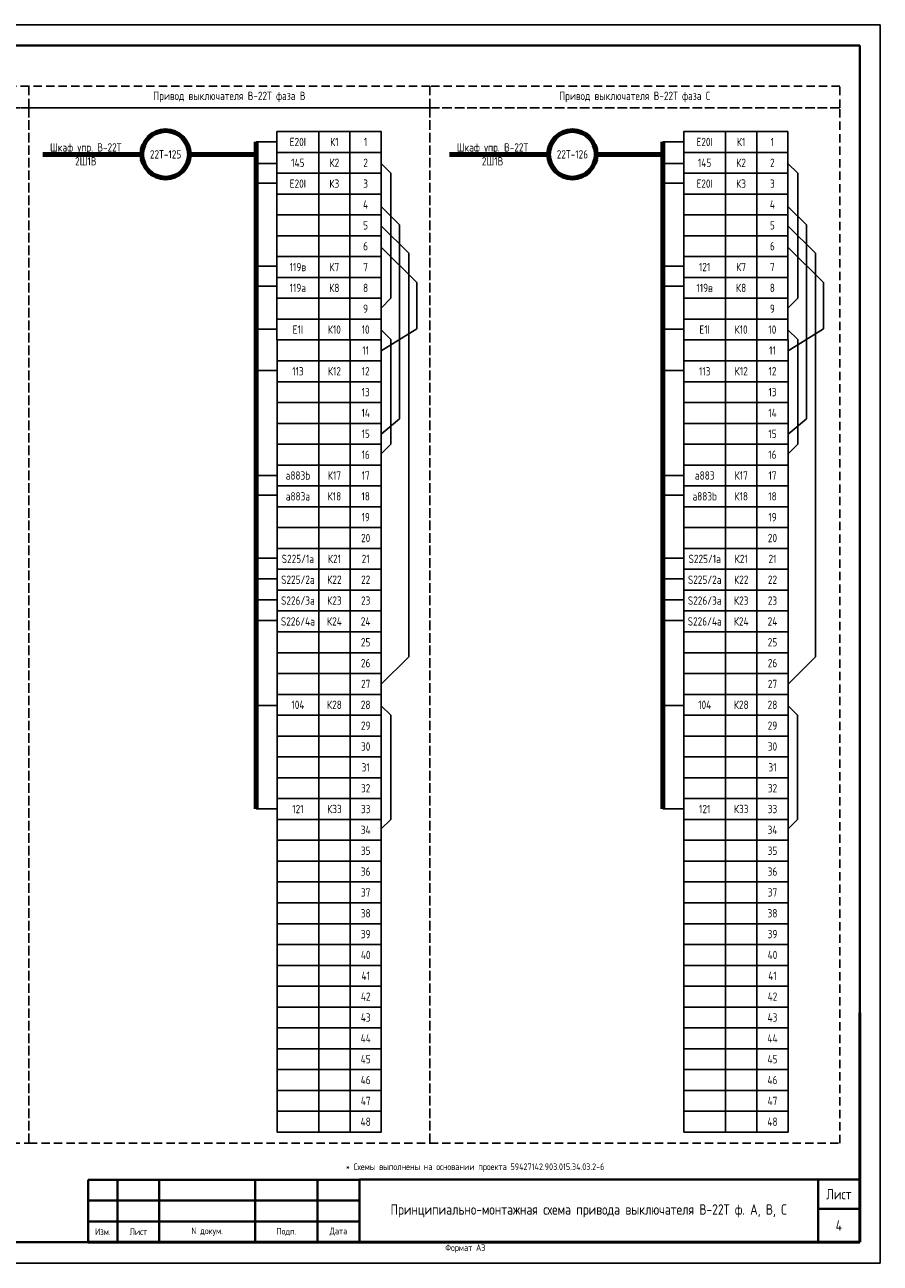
# Model space of a CAD drawing. Header units: millimetres. Extents: x 3972 to 7513, y 1417 to 2199.
# Tile 7 of 19: x 5490 to 5695, y 1779 to 2076. Entities that reach past the tile are written whole.
import ezdxf

# ---------------------------------------------------------------- set-up
doc = ezdxf.new("R2010")
doc.units = ezdxf.units.MM
doc.linetypes.add('JIS_02_2.0', pattern=[3, 2, -1])
doc.layers.add('основная 0.5', color=7, linetype='Continuous', lineweight=50)
doc.styles.add('SIMPLEX', font='GOST.ttf', dxfattribs={"height": 5})

msp = doc.modelspace()

# ---------------------------------------------------------------- linework, layer by layer
for p, q in [((5275.45, 2075.61), (5695.46, 2075.61)), ((5695.46, 1778.56), (5695.46, 2075.61)), ((5695.46, 1778.56), (5695.46, 2075.61)), ((5550.79, 2047.5), (5545.79, 2047.5)), ((5648.34, 2047.5), (5643.34, 2047.5)), ((5550.79, 2042.37), (5545.79, 2042.37)), ((5575.79, 2042.34), (5578.13, 2040)), ((5648.34, 2042.37), (5643.34, 2042.37)), ((5673.34, 2042.34), (5675.69, 2040)), ((5578.13, 2040), (5578.13, 2010)), ((5675.69, 2040), (5675.69, 2010)), ((5550.79, 2037.6), (5545.79, 2037.6)), ((5648.34, 2037.6), (5643.34, 2037.6)), ((5575.79, 2032.01), (5580.2, 2027.6)), ((5673.34, 2032.01), (5677.76, 2027.6)), ((5575.79, 2027.42), (5582.39, 2020.81)), ((5580.2, 1981.13), (5580.2, 2027.6)), ((5673.34, 2027.42), (5679.95, 2020.81)), ((5677.76, 1981.13), (5677.76, 2027.6)), ((5575.79, 2022.28), (5584.3, 2013.77)), ((5582.39, 2020.81), (5582.39, 1924.01)), ((5673.34, 2022.28), (5681.85, 2013.77)), ((5679.95, 2020.81), (5679.95, 1924.01)), ((5550.79, 2017.7), (5545.79, 2017.7)), ((5648.34, 2017.7), (5643.34, 2017.7)), ((5550.79, 2012.93), (5545.79, 2012.93)), ((5584.3, 2002.7), (5584.3, 2013.77)), ((5648.34, 2012.93), (5643.34, 2012.93)), ((5681.85, 2002.7), (5681.85, 2013.77)), ((5578.13, 2010), (5575.79, 2007.65)), ((5675.69, 2010), (5673.34, 2007.65)), ((5550.79, 2002.56), (5545.79, 2002.56)), ((5575.79, 2002.43), (5578.13, 2000.09)), ((5575.81, 1997.38), (5584.3, 2002.7)), ((5648.34, 2002.56), (5643.34, 2002.56)), ((5673.34, 2002.43), (5675.69, 2000.09)), ((5673.37, 1997.38), (5681.85, 2002.7)), ((5578.13, 2000.09), (5578.13, 1975)), ((5675.69, 2000.09), (5675.69, 1975)), ((5550.79, 1992.67), (5545.79, 1992.67)), ((5648.34, 1992.67), (5643.34, 1992.67)), ((5575.81, 1977.4), (5580.2, 1981.13)), ((5673.37, 1977.4), (5677.76, 1981.13)), ((5578.13, 1975), (5575.81, 1972.68)), ((5675.69, 1975), (5673.37, 1972.68)), ((5550.79, 1967.52), (5545.79, 1967.52)), ((5648.34, 1967.52), (5643.34, 1967.52)), ((5550.79, 1962.75), (5545.79, 1962.75)), ((5648.34, 1962.75), (5643.34, 1962.75)), ((5550.79, 1947.66), (5545.79, 1947.66)), ((5648.34, 1947.66), (5643.34, 1947.66)), ((5550.79, 1942.73), (5545.79, 1942.73)), ((5648.34, 1942.73), (5643.34, 1942.73)), ((5550.79, 1937.65), (5545.79, 1937.65)), ((5648.34, 1937.65), (5643.34, 1937.65)), ((5550.79, 1932.71), (5545.79, 1932.71)), ((5648.34, 1932.71), (5643.34, 1932.71)), ((5575.81, 1917.43), (5582.39, 1924.01)), ((5673.37, 1917.43), (5679.95, 1924.01)), ((5550.79, 1912.32), (5545.79, 1912.32)), ((5575.81, 1912.28), (5578.09, 1910)), ((5648.34, 1912.32), (5643.34, 1912.32)), ((5673.37, 1912.28), (5675.65, 1910)), ((5578.09, 1910), (5578.09, 1885)), ((5675.65, 1910), (5675.65, 1885)), ((5550.79, 1887.57), (5545.79, 1887.57)), ((5648.34, 1887.57), (5643.34, 1887.57)), ((5578.09, 1885), (5575.81, 1882.72)), ((5675.65, 1885), (5673.37, 1882.72)), ((5275.45, 1778.56), (5695.46, 1778.56))]:
    msp.add_line(p, q)
at = {"lineweight": 40}
for p, q in [((5295.45, 2070.61), (5690.54, 2070.61)), ((5690.54, 2070.61), (5690.54, 1783.61)), ((5505.54, 1798.6), (5570.54, 1798.6)), ((5680.54, 1798.61), (5680.54, 1783.61)), ((5505.54, 1793.6), (5570.54, 1793.6)), ((5680.54, 1791.61), (5690.54, 1791.61)), ((5505.54, 1788.6), (5570.54, 1788.6)), ((5295.45, 1783.61), (5690.54, 1783.61))]:
    msp.add_line(p, q, dxfattribs=at)
at = {"lineweight": 80}
for p, q in [((5545.79, 1887.57), (5545.79, 2047.5)), ((5643.34, 1887.57), (5643.34, 2047.5)), ((5518.38, 2044.53), (5494.63, 2044.53)), ((5545.79, 2044.53), (5529.78, 2044.53)), ((5615.94, 2044.53), (5592.19, 2044.53)), ((5643.34, 2044.53), (5627.34, 2044.53))]:
    msp.add_line(p, q, dxfattribs=at)
at = {"color": 32, "linetype": 'JIS_02_2.0', "true_color": 0xcd6928}
for points in [[(5491.29, 2060.88), (5298.15, 2060.88), (5298.15, 2055.69), (5491.29, 2055.69)], [(5587.43, 2060.88), (5491.29, 2060.88), (5491.29, 2055.69), (5587.43, 2055.69)], [(5685.74, 2060.88), (5587.43, 2060.88), (5587.43, 2055.69), (5685.74, 2055.69)], [(5491.29, 2055.69), (5298.15, 2055.69), (5298.15, 1807.38), (5491.29, 1807.38)], [(5587.43, 2055.69), (5491.29, 2055.69), (5491.29, 1807.38), (5587.43, 1807.38)], [(5685.74, 2055.69), (5587.43, 2055.69), (5587.43, 1807.38), (5685.74, 1807.38)]]:
    msp.add_lwpolyline(points, close=True, dxfattribs=at)
for points in [[(5560.79, 2045), (5550.79, 2045), (5550.79, 2050), (5560.79, 2050)], [(5560.79, 2045), (5568.29, 2045), (5568.29, 2050), (5560.79, 2050)], [(5568.29, 2045), (5575.79, 2045), (5575.79, 2050), (5568.29, 2050)], [(5658.34, 2045), (5648.34, 2045), (5648.34, 2050), (5658.34, 2050)], [(5658.34, 2045), (5665.84, 2045), (5665.84, 2050), (5658.34, 2050)], [(5665.84, 2045), (5673.34, 2045), (5673.34, 2050), (5665.84, 2050)], [(5560.79, 2040), (5550.79, 2040), (5550.79, 2045), (5560.79, 2045)], [(5560.79, 2040), (5568.29, 2040), (5568.29, 2045), (5560.79, 2045)], [(5568.29, 2040), (5575.79, 2040), (5575.79, 2045), (5568.29, 2045)], [(5658.34, 2040), (5648.34, 2040), (5648.34, 2045), (5658.34, 2045)], [(5658.34, 2040), (5665.84, 2040), (5665.84, 2045), (5658.34, 2045)], [(5665.84, 2040), (5673.34, 2040), (5673.34, 2045), (5665.84, 2045)], [(5560.79, 2035), (5550.79, 2035), (5550.79, 2040), (5560.79, 2040)], [(5560.79, 2035), (5568.29, 2035), (5568.29, 2040), (5560.79, 2040)], [(5568.29, 2035), (5575.79, 2035), (5575.79, 2040), (5568.29, 2040)], [(5658.34, 2035), (5648.34, 2035), (5648.34, 2040), (5658.34, 2040)], [(5658.34, 2035), (5665.84, 2035), (5665.84, 2040), (5658.34, 2040)], [(5665.84, 2035), (5673.34, 2035), (5673.34, 2040), (5665.84, 2040)], [(5560.79, 2030), (5550.79, 2030), (5550.79, 2035), (5560.79, 2035)], [(5560.79, 2030), (5568.29, 2030), (5568.29, 2035), (5560.79, 2035)], [(5568.29, 2030), (5575.79, 2030), (5575.79, 2035), (5568.29, 2035)], [(5658.34, 2030), (5648.34, 2030), (5648.34, 2035), (5658.34, 2035)], [(5658.34, 2030), (5665.84, 2030), (5665.84, 2035), (5658.34, 2035)], [(5665.84, 2030), (5673.34, 2030), (5673.34, 2035), (5665.84, 2035)], [(5560.79, 2025), (5550.79, 2025), (5550.79, 2030), (5560.79, 2030)], [(5560.79, 2025), (5568.29, 2025), (5568.29, 2030), (5560.79, 2030)], [(5568.29, 2025), (5575.79, 2025), (5575.79, 2030), (5568.29, 2030)], [(5658.34, 2025), (5648.34, 2025), (5648.34, 2030), (5658.34, 2030)], [(5658.34, 2025), (5665.84, 2025), (5665.84, 2030), (5658.34, 2030)], [(5665.84, 2025), (5673.34, 2025), (5673.34, 2030), (5665.84, 2030)], [(5560.79, 2020), (5550.79, 2020), (5550.79, 2025), (5560.79, 2025)], [(5560.79, 2020), (5568.29, 2020), (5568.29, 2025), (5560.79, 2025)], [(5568.29, 2020), (5575.79, 2020), (5575.79, 2025), (5568.29, 2025)], [(5658.34, 2020), (5648.34, 2020), (5648.34, 2025), (5658.34, 2025)], [(5658.34, 2020), (5665.84, 2020), (5665.84, 2025), (5658.34, 2025)], [(5665.84, 2020), (5673.34, 2020), (5673.34, 2025), (5665.84, 2025)], [(5560.79, 2015), (5550.79, 2015), (5550.79, 2020), (5560.79, 2020)], [(5560.79, 2015), (5568.29, 2015), (5568.29, 2020), (5560.79, 2020)], [(5568.29, 2015), (5575.79, 2015), (5575.79, 2020), (5568.29, 2020)], [(5658.34, 2015), (5648.34, 2015), (5648.34, 2020), (5658.34, 2020)], [(5658.34, 2015), (5665.84, 2015), (5665.84, 2020), (5658.34, 2020)], [(5665.84, 2015), (5673.34, 2015), (5673.34, 2020), (5665.84, 2020)], [(5560.79, 2010), (5550.79, 2010), (5550.79, 2015), (5560.79, 2015)], [(5560.79, 2010), (5568.29, 2010), (5568.29, 2015), (5560.79, 2015)], [(5568.29, 2010), (5575.79, 2010), (5575.79, 2015), (5568.29, 2015)], [(5658.34, 2010), (5648.34, 2010), (5648.34, 2015), (5658.34, 2015)], [(5658.34, 2010), (5665.84, 2010), (5665.84, 2015), (5658.34, 2015)], [(5665.84, 2010), (5673.34, 2010), (5673.34, 2015), (5665.84, 2015)], [(5560.79, 2005), (5550.79, 2005), (5550.79, 2010), (5560.79, 2010)], [(5560.79, 2005), (5568.29, 2005), (5568.29, 2010), (5560.79, 2010)], [(5568.29, 2005), (5575.79, 2005), (5575.79, 2010), (5568.29, 2010)], [(5658.34, 2005), (5648.34, 2005), (5648.34, 2010), (5658.34, 2010)], [(5658.34, 2005), (5665.84, 2005), (5665.84, 2010), (5658.34, 2010)], [(5665.84, 2005), (5673.34, 2005), (5673.34, 2010), (5665.84, 2010)], [(5560.79, 2000), (5550.79, 2000), (5550.79, 2005), (5560.79, 2005)], [(5560.79, 2000), (5568.29, 2000), (5568.29, 2005), (5560.79, 2005)], [(5568.29, 2000), (5575.79, 2000), (5575.79, 2005), (5568.29, 2005)], [(5658.34, 2000), (5648.34, 2000), (5648.34, 2005), (5658.34, 2005)], [(5658.34, 2000), (5665.84, 2000), (5665.84, 2005), (5658.34, 2005)], [(5665.84, 2000), (5673.34, 2000), (5673.34, 2005), (5665.84, 2005)], [(5560.81, 1995), (5550.81, 1995), (5550.81, 2000), (5560.81, 2000)], [(5560.81, 1995), (5568.31, 1995), (5568.31, 2000), (5560.81, 2000)], [(5568.31, 1995), (5575.81, 1995), (5575.81, 2000), (5568.31, 2000)], [(5658.37, 1995), (5648.37, 1995), (5648.37, 2000), (5658.37, 2000)], [(5658.37, 1995), (5665.87, 1995), (5665.87, 2000), (5658.37, 2000)], [(5665.87, 1995), (5673.37, 1995), (5673.37, 2000), (5665.87, 2000)], [(5560.81, 1990), (5550.81, 1990), (5550.81, 1995), (5560.81, 1995)], [(5560.81, 1990), (5550.81, 1990), (5550.81, 1995), (5560.81, 1995)], [(5560.81, 1990), (5568.31, 1990), (5568.31, 1995), (5560.81, 1995)], [(5560.81, 1990), (5568.31, 1990), (5568.31, 1995), (5560.81, 1995)], [(5568.31, 1990), (5575.81, 1990), (5575.81, 1995), (5568.31, 1995)], [(5658.37, 1990), (5648.37, 1990), (5648.37, 1995), (5658.37, 1995)], [(5658.37, 1990), (5648.37, 1990), (5648.37, 1995), (5658.37, 1995)], [(5658.37, 1990), (5665.87, 1990), (5665.87, 1995), (5658.37, 1995)], [(5658.37, 1990), (5665.87, 1990), (5665.87, 1995), (5658.37, 1995)], [(5665.87, 1990), (5673.37, 1990), (5673.37, 1995), (5665.87, 1995)], [(5560.81, 1985), (5550.81, 1985), (5550.81, 1990), (5560.81, 1990)], [(5560.81, 1985), (5568.31, 1985), (5568.31, 1990), (5560.81, 1990)], [(5568.31, 1985), (5575.81, 1985), (5575.81, 1990), (5568.31, 1990)], [(5658.37, 1985), (5648.37, 1985), (5648.37, 1990), (5658.37, 1990)], [(5658.37, 1985), (5665.87, 1985), (5665.87, 1990), (5658.37, 1990)], [(5665.87, 1985), (5673.37, 1985), (5673.37, 1990), (5665.87, 1990)], [(5560.81, 1980), (5550.81, 1980), (5550.81, 1985), (5560.81, 1985)], [(5560.81, 1980), (5568.31, 1980), (5568.31, 1985), (5560.81, 1985)], [(5568.31, 1980), (5575.81, 1980), (5575.81, 1985), (5568.31, 1985)], [(5658.37, 1980), (5648.37, 1980), (5648.37, 1985), (5658.37, 1985)], [(5658.37, 1980), (5665.87, 1980), (5665.87, 1985), (5658.37, 1985)], [(5665.87, 1980), (5673.37, 1980), (5673.37, 1985), (5665.87, 1985)], [(5560.81, 1975), (5550.81, 1975), (5550.81, 1980), (5560.81, 1980)], [(5560.81, 1975), (5568.31, 1975), (5568.31, 1980), (5560.81, 1980)], [(5568.31, 1975), (5575.81, 1975), (5575.81, 1980), (5568.31, 1980)], [(5658.37, 1975), (5648.37, 1975), (5648.37, 1980), (5658.37, 1980)], [(5658.37, 1975), (5665.87, 1975), (5665.87, 1980), (5658.37, 1980)], [(5665.87, 1975), (5673.37, 1975), (5673.37, 1980), (5665.87, 1980)], [(5560.81, 1970), (5550.81, 1970), (5550.81, 1975), (5560.81, 1975)], [(5560.81, 1970), (5568.31, 1970), (5568.31, 1975), (5560.81, 1975)], [(5568.31, 1970), (5575.81, 1970), (5575.81, 1975), (5568.31, 1975)], [(5658.37, 1970), (5648.37, 1970), (5648.37, 1975), (5658.37, 1975)], [(5658.37, 1970), (5665.87, 1970), (5665.87, 1975), (5658.37, 1975)], [(5665.87, 1970), (5673.37, 1970), (5673.37, 1975), (5665.87, 1975)], [(5560.81, 1965), (5550.81, 1965), (5550.81, 1970), (5560.81, 1970)], [(5560.81, 1965), (5568.31, 1965), (5568.31, 1970), (5560.81, 1970)], [(5568.31, 1965), (5575.81, 1965), (5575.81, 1970), (5568.31, 1970)], [(5658.37, 1965), (5648.37, 1965), (5648.37, 1970), (5658.37, 1970)], [(5658.37, 1965), (5665.87, 1965), (5665.87, 1970), (5658.37, 1970)], [(5665.87, 1965), (5673.37, 1965), (5673.37, 1970), (5665.87, 1970)], [(5560.81, 1960), (5550.81, 1960), (5550.81, 1965), (5560.81, 1965)], [(5560.81, 1960), (5550.81, 1960), (5550.81, 1965), (5560.81, 1965)], [(5560.81, 1960), (5568.31, 1960), (5568.31, 1965), (5560.81, 1965)], [(5560.81, 1960), (5568.31, 1960), (5568.31, 1965), (5560.81, 1965)], [(5568.31, 1960), (5575.81, 1960), (5575.81, 1965), (5568.31, 1965)], [(5658.37, 1960), (5648.37, 1960), (5648.37, 1965), (5658.37, 1965)], [(5658.37, 1960), (5648.37, 1960), (5648.37, 1965), (5658.37, 1965)], [(5658.37, 1960), (5665.87, 1960), (5665.87, 1965), (5658.37, 1965)], [(5658.37, 1960), (5665.87, 1960), (5665.87, 1965), (5658.37, 1965)], [(5665.87, 1960), (5673.37, 1960), (5673.37, 1965), (5665.87, 1965)], [(5560.81, 1955), (5550.81, 1955), (5550.81, 1960), (5560.81, 1960)], [(5560.81, 1955), (5568.31, 1955), (5568.31, 1960), (5560.81, 1960)], [(5568.31, 1955), (5575.81, 1955), (5575.81, 1960), (5568.31, 1960)], [(5658.37, 1955), (5648.37, 1955), (5648.37, 1960), (5658.37, 1960)], [(5658.37, 1955), (5665.87, 1955), (5665.87, 1960), (5658.37, 1960)], [(5665.87, 1955), (5673.37, 1955), (5673.37, 1960), (5665.87, 1960)], [(5560.81, 1950), (5550.81, 1950), (5550.81, 1955), (5560.81, 1955)], [(5560.81, 1950), (5568.31, 1950), (5568.31, 1955), (5560.81, 1955)], [(5568.31, 1950), (5575.81, 1950), (5575.81, 1955), (5568.31, 1955)], [(5658.37, 1950), (5648.37, 1950), (5648.37, 1955), (5658.37, 1955)], [(5658.37, 1950), (5665.87, 1950), (5665.87, 1955), (5658.37, 1955)], [(5665.87, 1950), (5673.37, 1950), (5673.37, 1955), (5665.87, 1955)], [(5560.81, 1945), (5550.81, 1945), (5550.81, 1950), (5560.81, 1950)], [(5560.81, 1945), (5568.31, 1945), (5568.31, 1950), (5560.81, 1950)], [(5568.31, 1945), (5575.81, 1945), (5575.81, 1950), (5568.31, 1950)], [(5658.37, 1945), (5648.37, 1945), (5648.37, 1950), (5658.37, 1950)], [(5658.37, 1945), (5665.87, 1945), (5665.87, 1950), (5658.37, 1950)], [(5665.87, 1945), (5673.37, 1945), (5673.37, 1950), (5665.87, 1950)], [(5560.81, 1940), (5550.81, 1940), (5550.81, 1945), (5560.81, 1945)], [(5560.81, 1940), (5568.31, 1940), (5568.31, 1945), (5560.81, 1945)], [(5568.31, 1940), (5575.81, 1940), (5575.81, 1945), (5568.31, 1945)], [(5658.37, 1940), (5648.37, 1940), (5648.37, 1945), (5658.37, 1945)], [(5658.37, 1940), (5665.87, 1940), (5665.87, 1945), (5658.37, 1945)], [(5665.87, 1940), (5673.37, 1940), (5673.37, 1945), (5665.87, 1945)], [(5560.81, 1935), (5550.81, 1935), (5550.81, 1940), (5560.81, 1940)], [(5560.81, 1935), (5550.81, 1935), (5550.81, 1940), (5560.81, 1940)], [(5560.81, 1935), (5568.31, 1935), (5568.31, 1940), (5560.81, 1940)], [(5560.81, 1935), (5568.31, 1935), (5568.31, 1940), (5560.81, 1940)], [(5568.31, 1935), (5575.81, 1935), (5575.81, 1940), (5568.31, 1940)], [(5658.37, 1935), (5648.37, 1935), (5648.37, 1940), (5658.37, 1940)], [(5658.37, 1935), (5648.37, 1935), (5648.37, 1940), (5658.37, 1940)], [(5658.37, 1935), (5665.87, 1935), (5665.87, 1940), (5658.37, 1940)], [(5658.37, 1935), (5665.87, 1935), (5665.87, 1940), (5658.37, 1940)], [(5665.87, 1935), (5673.37, 1935), (5673.37, 1940), (5665.87, 1940)], [(5560.81, 1930), (5550.81, 1930), (5550.81, 1935), (5560.81, 1935)], [(5560.81, 1930), (5568.31, 1930), (5568.31, 1935), (5560.81, 1935)], [(5568.31, 1930), (5575.81, 1930), (5575.81, 1935), (5568.31, 1935)], [(5658.37, 1930), (5648.37, 1930), (5648.37, 1935), (5658.37, 1935)], [(5658.37, 1930), (5665.87, 1930), (5665.87, 1935), (5658.37, 1935)], [(5665.87, 1930), (5673.37, 1930), (5673.37, 1935), (5665.87, 1935)], [(5560.81, 1925), (5550.81, 1925), (5550.81, 1930), (5560.81, 1930)], [(5560.81, 1925), (5568.31, 1925), (5568.31, 1930), (5560.81, 1930)], [(5568.31, 1925), (5575.81, 1925), (5575.81, 1930), (5568.31, 1930)], [(5658.37, 1925), (5648.37, 1925), (5648.37, 1930), (5658.37, 1930)], [(5658.37, 1925), (5665.87, 1925), (5665.87, 1930), (5658.37, 1930)], [(5665.87, 1925), (5673.37, 1925), (5673.37, 1930), (5665.87, 1930)], [(5560.81, 1920), (5550.81, 1920), (5550.81, 1925), (5560.81, 1925)], [(5560.81, 1920), (5568.31, 1920), (5568.31, 1925), (5560.81, 1925)], [(5568.31, 1920), (5575.81, 1920), (5575.81, 1925), (5568.31, 1925)], [(5658.37, 1920), (5648.37, 1920), (5648.37, 1925), (5658.37, 1925)], [(5658.37, 1920), (5665.87, 1920), (5665.87, 1925), (5658.37, 1925)], [(5665.87, 1920), (5673.37, 1920), (5673.37, 1925), (5665.87, 1925)], [(5560.81, 1915), (5550.81, 1915), (5550.81, 1920), (5560.81, 1920)], [(5560.81, 1915), (5568.31, 1915), (5568.31, 1920), (5560.81, 1920)], [(5568.31, 1915), (5575.81, 1915), (5575.81, 1920), (5568.31, 1920)], [(5658.37, 1915), (5648.37, 1915), (5648.37, 1920), (5658.37, 1920)], [(5658.37, 1915), (5665.87, 1915), (5665.87, 1920), (5658.37, 1920)], [(5665.87, 1915), (5673.37, 1915), (5673.37, 1920), (5665.87, 1920)], [(5560.81, 1910), (5550.81, 1910), (5550.81, 1915), (5560.81, 1915)], [(5560.81, 1910), (5568.31, 1910), (5568.31, 1915), (5560.81, 1915)], [(5568.31, 1910), (5575.81, 1910), (5575.81, 1915), (5568.31, 1915)], [(5658.37, 1910), (5648.37, 1910), (5648.37, 1915), (5658.37, 1915)], [(5658.37, 1910), (5665.87, 1910), (5665.87, 1915), (5658.37, 1915)], [(5665.87, 1910), (5673.37, 1910), (5673.37, 1915), (5665.87, 1915)], [(5560.81, 1905), (5550.81, 1905), (5550.81, 1910), (5560.81, 1910)], [(5560.81, 1905), (5568.31, 1905), (5568.31, 1910), (5560.81, 1910)], [(5568.31, 1905), (5575.81, 1905), (5575.81, 1910), (5568.31, 1910)], [(5658.37, 1905), (5648.37, 1905), (5648.37, 1910), (5658.37, 1910)], [(5658.37, 1905), (5665.87, 1905), (5665.87, 1910), (5658.37, 1910)], [(5665.87, 1905), (5673.37, 1905), (5673.37, 1910), (5665.87, 1910)], [(5560.81, 1900), (5550.81, 1900), (5550.81, 1905), (5560.81, 1905)], [(5560.81, 1900), (5568.31, 1900), (5568.31, 1905), (5560.81, 1905)], [(5568.31, 1900), (5575.81, 1900), (5575.81, 1905), (5568.31, 1905)], [(5658.37, 1900), (5648.37, 1900), (5648.37, 1905), (5658.37, 1905)], [(5658.37, 1900), (5665.87, 1900), (5665.87, 1905), (5658.37, 1905)], [(5665.87, 1900), (5673.37, 1900), (5673.37, 1905), (5665.87, 1905)], [(5560.81, 1895), (5550.81, 1895), (5550.81, 1900), (5560.81, 1900)], [(5560.81, 1895), (5568.31, 1895), (5568.31, 1900), (5560.81, 1900)], [(5568.31, 1895), (5575.81, 1895), (5575.81, 1900), (5568.31, 1900)], [(5658.37, 1895), (5648.37, 1895), (5648.37, 1900), (5658.37, 1900)], [(5658.37, 1895), (5665.87, 1895), (5665.87, 1900), (5658.37, 1900)], [(5665.87, 1895), (5673.37, 1895), (5673.37, 1900), (5665.87, 1900)], [(5560.81, 1890), (5550.81, 1890), (5550.81, 1895), (5560.81, 1895)], [(5560.81, 1890), (5568.31, 1890), (5568.31, 1895), (5560.81, 1895)], [(5568.31, 1890), (5575.81, 1890), (5575.81, 1895), (5568.31, 1895)], [(5658.37, 1890), (5648.37, 1890), (5648.37, 1895), (5658.37, 1895)], [(5658.37, 1890), (5665.87, 1890), (5665.87, 1895), (5658.37, 1895)], [(5665.87, 1890), (5673.37, 1890), (5673.37, 1895), (5665.87, 1895)], [(5560.81, 1885), (5550.81, 1885), (5550.81, 1890), (5560.81, 1890)], [(5560.81, 1885), (5568.31, 1885), (5568.31, 1890), (5560.81, 1890)], [(5568.31, 1885), (5575.81, 1885), (5575.81, 1890), (5568.31, 1890)], [(5658.37, 1885), (5648.37, 1885), (5648.37, 1890), (5658.37, 1890)], [(5658.37, 1885), (5665.87, 1885), (5665.87, 1890), (5658.37, 1890)], [(5665.87, 1885), (5673.37, 1885), (5673.37, 1890), (5665.87, 1890)], [(5560.81, 1880), (5550.81, 1880), (5550.81, 1885), (5560.81, 1885)], [(5560.81, 1880), (5568.31, 1880), (5568.31, 1885), (5560.81, 1885)], [(5568.31, 1880), (5575.81, 1880), (5575.81, 1885), (5568.31, 1885)], [(5658.37, 1880), (5648.37, 1880), (5648.37, 1885), (5658.37, 1885)], [(5658.37, 1880), (5665.87, 1880), (5665.87, 1885), (5658.37, 1885)], [(5665.87, 1880), (5673.37, 1880), (5673.37, 1885), (5665.87, 1885)], [(5560.81, 1875), (5550.81, 1875), (5550.81, 1880), (5560.81, 1880)], [(5560.81, 1875), (5568.31, 1875), (5568.31, 1880), (5560.81, 1880)], [(5568.31, 1875), (5575.81, 1875), (5575.81, 1880), (5568.31, 1880)], [(5658.37, 1875), (5648.37, 1875), (5648.37, 1880), (5658.37, 1880)], [(5658.37, 1875), (5665.87, 1875), (5665.87, 1880), (5658.37, 1880)], [(5665.87, 1875), (5673.37, 1875), (5673.37, 1880), (5665.87, 1880)], [(5560.81, 1870), (5550.81, 1870), (5550.81, 1875), (5560.81, 1875)], [(5560.81, 1870), (5568.31, 1870), (5568.31, 1875), (5560.81, 1875)], [(5568.31, 1870), (5575.81, 1870), (5575.81, 1875), (5568.31, 1875)], [(5658.37, 1870), (5648.37, 1870), (5648.37, 1875), (5658.37, 1875)], [(5658.37, 1870), (5665.87, 1870), (5665.87, 1875), (5658.37, 1875)], [(5665.87, 1870), (5673.37, 1870), (5673.37, 1875), (5665.87, 1875)], [(5560.81, 1865), (5550.81, 1865), (5550.81, 1870), (5560.81, 1870)], [(5560.81, 1865), (5568.31, 1865), (5568.31, 1870), (5560.81, 1870)], [(5568.31, 1865), (5575.81, 1865), (5575.81, 1870), (5568.31, 1870)], [(5658.37, 1865), (5648.37, 1865), (5648.37, 1870), (5658.37, 1870)], [(5658.37, 1865), (5665.87, 1865), (5665.87, 1870), (5658.37, 1870)], [(5665.87, 1865), (5673.37, 1865), (5673.37, 1870), (5665.87, 1870)], [(5560.81, 1860), (5550.81, 1860), (5550.81, 1865), (5560.81, 1865)], [(5560.81, 1860), (5568.31, 1860), (5568.31, 1865), (5560.81, 1865)], [(5568.31, 1860), (5575.81, 1860), (5575.81, 1865), (5568.31, 1865)], [(5658.37, 1860), (5648.37, 1860), (5648.37, 1865), (5658.37, 1865)], [(5658.37, 1860), (5665.87, 1860), (5665.87, 1865), (5658.37, 1865)], [(5665.87, 1860), (5673.37, 1860), (5673.37, 1865), (5665.87, 1865)], [(5560.81, 1855), (5550.81, 1855), (5550.81, 1860), (5560.81, 1860)], [(5560.81, 1855), (5568.31, 1855), (5568.31, 1860), (5560.81, 1860)], [(5568.31, 1855), (5575.81, 1855), (5575.81, 1860), (5568.31, 1860)], [(5658.37, 1855), (5648.37, 1855), (5648.37, 1860), (5658.37, 1860)], [(5658.37, 1855), (5665.87, 1855), (5665.87, 1860), (5658.37, 1860)], [(5665.87, 1855), (5673.37, 1855), (5673.37, 1860), (5665.87, 1860)], [(5560.81, 1850), (5550.81, 1850), (5550.81, 1855), (5560.81, 1855)], [(5560.81, 1850), (5568.31, 1850), (5568.31, 1855), (5560.81, 1855)], [(5568.31, 1850), (5575.81, 1850), (5575.81, 1855), (5568.31, 1855)], [(5658.37, 1850), (5648.37, 1850), (5648.37, 1855), (5658.37, 1855)], [(5658.37, 1850), (5665.87, 1850), (5665.87, 1855), (5658.37, 1855)], [(5665.87, 1850), (5673.37, 1850), (5673.37, 1855), (5665.87, 1855)], [(5560.81, 1845), (5550.81, 1845), (5550.81, 1850), (5560.81, 1850)], [(5560.81, 1845), (5568.31, 1845), (5568.31, 1850), (5560.81, 1850)], [(5568.31, 1845), (5575.81, 1845), (5575.81, 1850), (5568.31, 1850)], [(5658.37, 1845), (5648.37, 1845), (5648.37, 1850), (5658.37, 1850)], [(5658.37, 1845), (5665.87, 1845), (5665.87, 1850), (5658.37, 1850)], [(5665.87, 1845), (5673.37, 1845), (5673.37, 1850), (5665.87, 1850)], [(5560.81, 1840), (5550.81, 1840), (5550.81, 1845), (5560.81, 1845)], [(5560.81, 1840), (5568.31, 1840), (5568.31, 1845), (5560.81, 1845)], [(5568.31, 1840), (5575.81, 1840), (5575.81, 1845), (5568.31, 1845)], [(5658.37, 1840), (5648.37, 1840), (5648.37, 1845), (5658.37, 1845)], [(5658.37, 1840), (5665.87, 1840), (5665.87, 1845), (5658.37, 1845)], [(5665.87, 1840), (5673.37, 1840), (5673.37, 1845), (5665.87, 1845)], [(5560.81, 1835), (5550.81, 1835), (5550.81, 1840), (5560.81, 1840)], [(5560.81, 1835), (5568.31, 1835), (5568.31, 1840), (5560.81, 1840)], [(5568.31, 1835), (5575.81, 1835), (5575.81, 1840), (5568.31, 1840)], [(5658.37, 1835), (5648.37, 1835), (5648.37, 1840), (5658.37, 1840)], [(5658.37, 1835), (5665.87, 1835), (5665.87, 1840), (5658.37, 1840)], [(5665.87, 1835), (5673.37, 1835), (5673.37, 1840), (5665.87, 1840)], [(5560.81, 1830), (5550.81, 1830), (5550.81, 1835), (5560.81, 1835)], [(5560.81, 1830), (5568.31, 1830), (5568.31, 1835), (5560.81, 1835)], [(5568.31, 1830), (5575.81, 1830), (5575.81, 1835), (5568.31, 1835)], [(5658.37, 1830), (5648.37, 1830), (5648.37, 1835), (5658.37, 1835)], [(5658.37, 1830), (5665.87, 1830), (5665.87, 1835), (5658.37, 1835)], [(5665.87, 1830), (5673.37, 1830), (5673.37, 1835), (5665.87, 1835)], [(5560.81, 1825), (5550.81, 1825), (5550.81, 1830), (5560.81, 1830)], [(5560.81, 1825), (5568.31, 1825), (5568.31, 1830), (5560.81, 1830)], [(5568.31, 1825), (5575.81, 1825), (5575.81, 1830), (5568.31, 1830)], [(5658.37, 1825), (5648.37, 1825), (5648.37, 1830), (5658.37, 1830)], [(5658.37, 1825), (5665.87, 1825), (5665.87, 1830), (5658.37, 1830)], [(5665.87, 1825), (5673.37, 1825), (5673.37, 1830), (5665.87, 1830)], [(5560.81, 1820), (5550.81, 1820), (5550.81, 1825), (5560.81, 1825)], [(5560.81, 1820), (5568.31, 1820), (5568.31, 1825), (5560.81, 1825)], [(5568.31, 1820), (5575.81, 1820), (5575.81, 1825), (5568.31, 1825)], [(5658.37, 1820), (5648.37, 1820), (5648.37, 1825), (5658.37, 1825)], [(5658.37, 1820), (5665.87, 1820), (5665.87, 1825), (5658.37, 1825)], [(5665.87, 1820), (5673.37, 1820), (5673.37, 1825), (5665.87, 1825)], [(5560.81, 1815), (5550.81, 1815), (5550.81, 1820), (5560.81, 1820)], [(5560.81, 1815), (5568.31, 1815), (5568.31, 1820), (5560.81, 1820)], [(5568.31, 1815), (5575.81, 1815), (5575.81, 1820), (5568.31, 1820)], [(5658.37, 1815), (5648.37, 1815), (5648.37, 1820), (5658.37, 1820)], [(5658.37, 1815), (5665.87, 1815), (5665.87, 1820), (5658.37, 1820)], [(5665.87, 1815), (5673.37, 1815), (5673.37, 1820), (5665.87, 1820)], [(5560.81, 1810), (5550.81, 1810), (5550.81, 1815), (5560.81, 1815)], [(5560.81, 1810), (5568.31, 1810), (5568.31, 1815), (5560.81, 1815)], [(5568.31, 1810), (5575.81, 1810), (5575.81, 1815), (5568.31, 1815)], [(5658.37, 1810), (5648.37, 1810), (5648.37, 1815), (5658.37, 1815)], [(5658.37, 1810), (5665.87, 1810), (5665.87, 1815), (5658.37, 1815)], [(5665.87, 1810), (5673.37, 1810), (5673.37, 1815), (5665.87, 1815)]]:
    msp.add_lwpolyline(points, close=True)
at = {"lineweight": 80}
for centre in [(5524.08, 2044.53), (5621.64, 2044.53)]:
    msp.add_circle(centre, 5.7, dxfattribs=at)
at = {"layer": 'основная 0.5', "color": 0}
for p, q in [((5690.54, 1783.61), (5690.54, 1838.61)), ((5505.54, 1783.61), (5690.54, 1783.61))]:
    msp.add_line(p, q, dxfattribs=at)
at = {"layer": 'основная 0.5', "lineweight": 40}
for p, q in [((5505.54, 1798.6), (5505.54, 1783.61)), ((5512.54, 1783.61), (5512.54, 1798.6)), ((5522.54, 1783.61), (5522.54, 1798.6)), ((5545.54, 1783.61), (5545.54, 1798.6)), ((5560.54, 1783.61), (5560.54, 1798.6)), ((5570.54, 1783.61), (5570.54, 1798.61)), ((5570.54, 1798.61), (5690.54, 1798.61))]:
    msp.add_line(p, q, dxfattribs=at)

# ---------------------------------------------------------------- texts
at = {"char_height": 2, "attachment_point": 5, "style": 'SIMPLEX'}
for s, insert, width in [('Привод выключателя В-22Т фаза В', (5539.36, 2058.29), 96.144), ('Привод выключателя В-22Т фаза С', (5636.59, 2058.29), 98.3058), ('Шкаф упр. В-22Т\\P2Ш1В', (5504.93, 2044.53), 25.4866), ('E20I', (5555.79, 2047.5), 10), ('К1', (5564.54, 2047.5), 7.5), ('1', (5572.04, 2047.5), 7.5), ('Шкаф упр. В-22Т\\P2Ш1В', (5602.48, 2044.53), 25.4866), ('E20I', (5653.34, 2047.5), 10), ('К1', (5662.09, 2047.5), 7.5), ('1', (5669.59, 2047.5), 7.5), ('22Т-125', (5524.08, 2044.53), 9.9109), ('145', (5555.79, 2042.5), 10), ('К2', (5564.54, 2042.5), 7.5), ('2', (5572.04, 2042.5), 7.5), ('22Т-126', (5621.64, 2044.53), 9.9109), ('145', (5653.34, 2042.5), 10), ('К2', (5662.09, 2042.5), 7.5), ('2', (5669.59, 2042.5), 7.5), ('E20I', (5555.79, 2037.5), 10), ('К3', (5564.54, 2037.5), 7.5), ('3', (5572.04, 2037.5), 7.5), ('E20I', (5653.34, 2037.5), 10), ('К3', (5662.09, 2037.5), 7.5), ('3', (5669.59, 2037.5), 7.5), ('4', (5572.04, 2032.5), 7.5), ('4', (5669.59, 2032.5), 7.5), ('5', (5572.04, 2027.5), 7.5), ('5', (5669.59, 2027.5), 7.5), ('6', (5572.04, 2022.5), 7.5), ('6', (5669.59, 2022.5), 7.5), ('119в', (5555.79, 2017.5), 10), ('К7', (5564.54, 2017.5), 7.5), ('7', (5572.04, 2017.5), 7.5), ('121', (5653.34, 2017.5), 10), ('К7', (5662.09, 2017.5), 7.5), ('7', (5669.59, 2017.5), 7.5), ('119а', (5555.79, 2012.5), 10), ('К8', (5564.54, 2012.5), 7.5), ('8', (5572.04, 2012.5), 7.5), ('119в', (5653.34, 2012.5), 10), ('К8', (5662.09, 2012.5), 7.5), ('8', (5669.59, 2012.5), 7.5), ('9', (5572.04, 2007.5), 7.5), ('9', (5669.59, 2007.5), 7.5), ('E1I', (5555.79, 2002.5), 10), ('К10', (5564.54, 2002.5), 7.5), ('10', (5572.04, 2002.5), 7.5), ('E1I', (5653.34, 2002.5), 10), ('К10', (5662.09, 2002.5), 7.5), ('10', (5669.59, 2002.5), 7.5), ('11', (5572.06, 1997.5), 7.5), ('11', (5669.62, 1997.5), 7.5), ('113', (5555.81, 1992.5), 10), ('К12', (5564.56, 1992.5), 7.5), ('12', (5572.06, 1992.5), 7.5), ('113', (5653.37, 1992.5), 10), ('К12', (5662.12, 1992.5), 7.5), ('12', (5669.62, 1992.5), 7.5), ('13', (5572.06, 1987.5), 7.5), ('13', (5669.62, 1987.5), 7.5), ('14', (5572.06, 1982.5), 7.5), ('14', (5669.62, 1982.5), 7.5), ('15', (5572.06, 1977.5), 7.5), ('15', (5669.62, 1977.5), 7.5), ('16', (5572.06, 1972.5), 7.5), ('16', (5669.62, 1972.5), 7.5), ('a883b', (5555.81, 1967.5), 10), ('К17', (5564.56, 1967.5), 7.5), ('17', (5572.06, 1967.5), 7.5), ('a883', (5653.37, 1967.5), 10), ('К17', (5662.12, 1967.5), 7.5), ('17', (5669.62, 1967.5), 7.5), ('a883а', (5555.81, 1962.5), 10), ('К18', (5564.56, 1962.5), 7.5), ('18', (5572.06, 1962.5), 7.5), ('a883b', (5653.37, 1962.5), 10), ('К18', (5662.12, 1962.5), 7.5), ('18', (5669.62, 1962.5), 7.5), ('19', (5572.06, 1957.5), 7.5), ('19', (5669.62, 1957.5), 7.5), ('20', (5572.06, 1952.5), 7.5), ('20', (5669.62, 1952.5), 7.5), ('S225/1a', (5555.81, 1947.5), 10), ('К21', (5564.56, 1947.5), 7.5), ('21', (5572.06, 1947.5), 7.5), ('S225/1a', (5653.37, 1947.5), 10), ('К21', (5662.12, 1947.5), 7.5), ('21', (5669.62, 1947.5), 7.5), ('S225/2a', (5555.81, 1942.5), 10), ('К22', (5564.56, 1942.5), 7.5), ('22', (5572.06, 1942.5), 7.5), ('S225/2a', (5653.37, 1942.5), 10), ('К22', (5662.12, 1942.5), 7.5), ('22', (5669.62, 1942.5), 7.5), ('S226/3a', (5555.81, 1937.5), 10), ('К23', (5564.56, 1937.5), 7.5), ('23', (5572.06, 1937.5), 7.5), ('S226/3a', (5653.37, 1937.5), 10), ('К23', (5662.12, 1937.5), 7.5), ('23', (5669.62, 1937.5), 7.5), ('S226/4a', (5555.81, 1932.5), 10), ('К24', (5564.56, 1932.5), 7.5), ('24', (5572.06, 1932.5), 7.5), ('S226/4a', (5653.37, 1932.5), 10), ('К24', (5662.12, 1932.5), 7.5), ('24', (5669.62, 1932.5), 7.5), ('25', (5572.06, 1927.5), 7.5), ('25', (5669.62, 1927.5), 7.5), ('26', (5572.06, 1922.5), 7.5), ('26', (5669.62, 1922.5), 7.5), ('27', (5572.06, 1917.5), 7.5), ('27', (5669.62, 1917.5), 7.5), ('104', (5555.81, 1912.5), 10), ('К28', (5564.56, 1912.5), 7.5), ('28', (5572.06, 1912.5), 7.5), ('104', (5653.37, 1912.5), 10), ('К28', (5662.12, 1912.5), 7.5), ('28', (5669.62, 1912.5), 7.5), ('29', (5572.06, 1907.5), 7.5), ('29', (5669.62, 1907.5), 7.5), ('30', (5572.06, 1902.5), 7.5), ('30', (5669.62, 1902.5), 7.5), ('31', (5572.06, 1897.5), 7.5), ('31', (5669.62, 1897.5), 7.5), ('32', (5572.06, 1892.5), 7.5), ('32', (5669.62, 1892.5), 7.5), ('121', (5555.81, 1887.5), 10), ('К33', (5564.56, 1887.5), 7.5), ('33', (5572.06, 1887.5), 7.5), ('121', (5653.37, 1887.5), 10), ('К33', (5662.12, 1887.5), 7.5), ('33', (5669.62, 1887.5), 7.5), ('34', (5572.06, 1882.5), 7.5), ('34', (5669.62, 1882.5), 7.5), ('35', (5572.06, 1877.5), 7.5), ('35', (5669.62, 1877.5), 7.5), ('36', (5572.06, 1872.5), 7.5), ('36', (5669.62, 1872.5), 7.5), ('37', (5572.06, 1867.5), 7.5), ('37', (5669.62, 1867.5), 7.5), ('38', (5572.06, 1862.5), 7.5), ('38', (5669.62, 1862.5), 7.5), ('39', (5572.06, 1857.5), 7.5), ('39', (5669.62, 1857.5), 7.5), ('40', (5572.06, 1852.5), 7.5), ('40', (5669.62, 1852.5), 7.5), ('41', (5572.06, 1847.5), 7.5), ('41', (5669.62, 1847.5), 7.5), ('42', (5572.06, 1842.5), 7.5), ('42', (5669.62, 1842.5), 7.5), ('43', (5572.06, 1837.5), 7.5), ('43', (5669.62, 1837.5), 7.5), ('44', (5572.06, 1832.5), 7.5), ('44', (5669.62, 1832.5), 7.5), ('45', (5572.06, 1827.5), 7.5), ('45', (5669.62, 1827.5), 7.5), ('46', (5572.06, 1822.5), 7.5), ('46', (5669.62, 1822.5), 7.5), ('47', (5572.06, 1817.5), 7.5), ('47', (5669.62, 1817.5), 7.5), ('48', (5572.06, 1812.5), 7.5), ('48', (5669.62, 1812.5), 7.5)]:
    msp.add_mtext(s, dxfattribs=dict(at, insert=insert, width=width))
at = {"lineweight": 35, "attachment_point": 5, "line_spacing_factor": 0.8, "style": 'SIMPLEX'}
for s, insert, char_height, width in [('\\pi-4.8,l6.4,t6.4;*^IСхемы выполнены на основании проекта 59427142.903.015.Э4.03.2-6', (5597.51, 1801.48), 1.6, 185), ('Принципиально-монтажная схема привода выключателя В-22Т ф. А, В, С', (5625.54, 1791.11), 2.5, 110), ('Лист', (5685.54, 1795.11), 2.5, 10), ('4', (5685.54, 1787.61), 2.5, 10), ('Изм.', (5509.04, 1786.11), 1.6, 7), ('Лист', (5517.54, 1786.11), 1.6, 10), ('N докум.', (5534.04, 1786.11), 1.6, 23), ('Подп.', (5553.04, 1786.11), 1.6, 15), ('Дата', (5565.54, 1786.11), 1.6, 10)]:
    msp.add_mtext(s, dxfattribs=dict(at, insert=insert, char_height=char_height, width=width))
at = {"lineweight": 30, "insert": (5591.14, 1783.08), "char_height": 1.6, "attachment_point": 1, "style": 'SIMPLEX'}
msp.add_mtext_dynamic_manual_height_columns('Формат А3', width=45.8537, gutter_width=12.5, heights=[0], dxfattribs=at)

doc.saveas('drawing.dxf')
